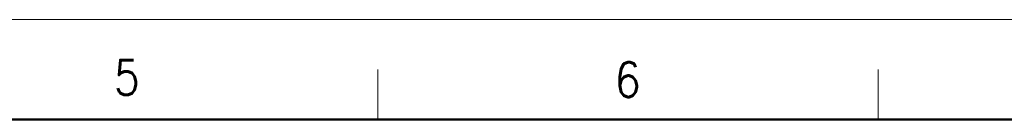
# Model space of a CAD drawing. Header units: millimetres. Extents: x 0 to 1300, y 0 to 891.
# Tile 126 of 127: x 673 to 968, y 861 to 891. Entities that reach past the tile are written whole.
import ezdxf

# ---------------------------------------------------------------- set-up
doc = ezdxf.new("R2010")
doc.units = ezdxf.units.MM
doc.header["$LTSCALE"] = 0.545669
doc.layers.add('NoLayerName_001', color=7, linetype='Continuous')
doc.styles.get("Standard").update_dxf_attribs({"font": 'txt', "bigfont": 'extfont2'})

msp = doc.modelspace()

# ---------------------------------------------------------------- linework, layer by layer
at = {"layer": 'NoLayerName_001', "color": 7, "linetype": 'Continuous', "lineweight": 13}
msp.add_line((0, 891), (1260, 891), dxfattribs=at)
at = {"layer": 'NoLayerName_001', "color": 2, "linetype": 'Continuous', "lineweight": 13}
for p, q in [((780, 861), (780, 876)), ((930, 876), (930, 861))]:
    msp.add_line(p, q, dxfattribs=at)
at = {"layer": 'NoLayerName_001', "color": 7, "linetype": 'Continuous', "lineweight": 50}
msp.add_line((75, 861), (1230, 861), dxfattribs=at)

# ---------------------------------------------------------------- texts
at = {"layer": 'NoLayerName_001', "color": 2, "lineweight": 13, "char_height": 10.5, "attachment_point": 7}
for s, insert in [('\\A1;\\W0.8600;5', (700.9682, 868.3522)), ('\\A1;\\W0.8600;6', (851.044, 867.694))]:
    msp.add_mtext(s, dxfattribs=dict(at, insert=insert))

doc.saveas('drawing.dxf')
